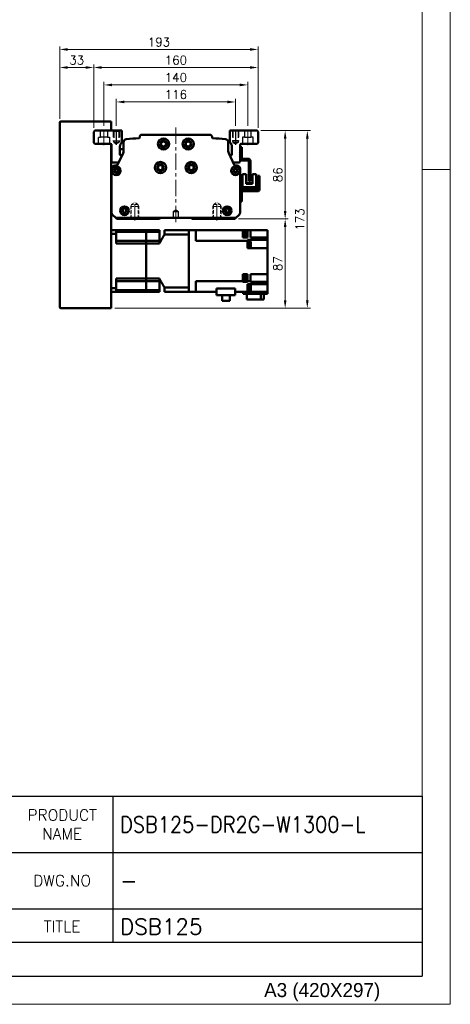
# Model space of a CAD drawing. Header units: millimetres. Extents: x 46891 to 50846, y 6223 to 10155.
# Tile 4 of 5: x 50427 to 50846, y 8529 to 9488. Entities that reach past the tile are written whole.
import ezdxf

# ---------------------------------------------------------------- set-up
doc = ezdxf.new("R2010")
doc.units = ezdxf.units.MM
doc.header["$LTSCALE"] = 0.5
for name, pattern in [('CENTER', [50.8, 31.75, -6.35, 6.35, -6.35]), ('HIDDEN', [9.525, 6.35, -3.175]), ('HIDDENX2', [19.05, 12.7, -6.35])]:
    doc.linetypes.add(name, pattern=pattern)
doc.layers.get('0').update_dxf_attribs({"lineweight": 20})
doc.layers.add('1', color=1, linetype='CENTER', lineweight=13)
doc.layers.add('외형선(ISO)', color=7, linetype='Continuous', lineweight=50)
for name, color, linetype in [('2', 2, 'HIDDENX2'), ('3', 3, 'Continuous'), ('C', 1, 'CENTER')]:
    doc.layers.add(name, color=color, linetype=linetype)
doc.styles.add('ACISOGDT', font='amgdt.shx')
doc.styles.add('DSR TEXT', font='romans.shx', dxfattribs={"bigfont": 'whgtxt.shx'})
doc.styles.get("Standard").update_dxf_attribs({"font": 'romans.shx', "bigfont": 'whgtxt.shx'})
doc.dimstyles.new('DSR', dxfattribs={"dimscale": 2, "dimtxt": 3, "dimasz": 3, "dimexe": 0.5, "dimexo": 0.5, "dimgap": 0.5, "dimtad": 1, "dimdsep": 46, "dimtxsty": 'Standard', "dimcen": 2.5, "dimclrd": 4, "dimclre": 4, "dimclrt": 2, "dimadec": 0, "dimazin": 2, "dimtfac": 1, "dimtmove": 0, "dimatfit": 3, "dimfxl": 0, "dimlwd": -1, "dimlwe": -1, "dimarcsym": 0})

# ---------------------------------------------------------------- blocks, each defined once
blk = doc.blocks.new('A$C13F00394')
at = {"layer": '3'}
for p, q in [((0, 32), (202.32, 32)), ((147.32, 32), (147.32, 6)), ((202.32, 32), (202.32, 0)), ((97.32, 22), (202.32, 22)), ((129.32, 12), (202.32, 12)), ((202.32, 6), (129.32, 6)), ((0, 0), (202.32, 0))]:
    blk.add_line(p, q, dxfattribs=at)
at = {"color": 7, "char_height": 2, "attachment_point": 5, "style": 'DSR TEXT'}
for s, insert in [('PRODUCT\\PNAME', (138.32, 27)), ('DWG.NO', (138.32, 17)), ('TITLE', (138.32, 8.83))]:
    blk.add_mtext(s, dxfattribs=dict(at, insert=insert))
blk = doc.blocks.new('A$C1C1952E1')
at = {"color": 1}
blk.add_lwpolyline([(0, 0), (420, 0), (420, 297), (0, 297)], close=True, dxfattribs=at)
at = {"color": 3}
blk.add_lwpolyline([(5, 5), (415, 5), (415, 292), (5, 292)], close=True, dxfattribs=at)
at = {"color": 7, "style": 'ACISOGDT'}
blk.add_text('A3 (420X297)', height=2.5, dxfattribs=at).set_placement((386.91, 1.28))
blk = doc.blocks.new('t8')
at = {"color": 2, "linetype": 'HIDDEN'}
for p, q in [((-4, 0), (-4, -12)), ((-3.4, -0.6), (-4, 0)), ((3.4, -0.6), (4, 0)), ((4, 0), (4, -12)), ((-3.4, -0.6), (3.4, -0.6)), ((-3.4, -0.6), (-3.4, -14)), ((3.4, -0.6), (3.4, -14)), ((-4, -12), (4, -12)), ((-4, -12), (-3.4, -13.04)), ((-3.4, -14), (3.4, -14)), ((-3.4, -14), (0, -15.96)), ((3.4, -14), (0, -15.96)), ((4, -12), (3.4, -13.04))]:
    blk.add_line(p, q, dxfattribs=at)
at = {"color": 1, "linetype": 'CENTER'}
blk.add_line((0, 1.44), (0, -17.13), dxfattribs=at)
blk = doc.blocks.new('*D108')
at = {"color": 1, "linetype": 'ByBlock'}
for p, q in [((50521.33, 9384.72), (50521.33, 9410.91)), ((50637.33, 9384.72), (50637.33, 9410.91)), ((50629.53, 9407.91), (50529.13, 9407.91))]:
    blk.add_line(p, q, dxfattribs=at)
at = {"color": 1}
for points in [[(50529.13, 9409.22), (50529.13, 9406.61), (50521.33, 9407.91)], [(50629.53, 9409.22), (50629.53, 9406.61), (50637.33, 9407.91)]]:
    blk.add_solid(points, dxfattribs=at)
at = {"layer": 'Defpoints', "color": 0}
for p in [(50521.33, 9407.91), (50521.33, 9381.12), (50637.33, 9381.12)]:
    blk.add_point(p, dxfattribs=at)
at = {"color": 3, "insert": (50579.33, 9415.11), "char_height": 8.4, "attachment_point": 5, "style": 'DSR TEXT'}
blk.add_mtext('116', dxfattribs=at)
blk = doc.blocks.new('*D109')
at = {"color": 1, "linetype": 'ByBlock'}
for p, q in [((50509.33, 9384.56), (50509.33, 9427.49)), ((50649.33, 9384.56), (50649.33, 9427.49)), ((50641.53, 9424.49), (50517.13, 9424.49))]:
    blk.add_line(p, q, dxfattribs=at)
at = {"color": 1}
for points in [[(50517.13, 9425.8), (50517.13, 9423.19), (50509.33, 9424.49)], [(50641.53, 9425.8), (50641.53, 9423.19), (50649.33, 9424.49)]]:
    blk.add_solid(points, dxfattribs=at)
at = {"layer": 'Defpoints', "color": 0}
for p in [(50509.33, 9424.49), (50509.33, 9380.96), (50649.33, 9380.96)]:
    blk.add_point(p, dxfattribs=at)
at = {"color": 3, "insert": (50579.33, 9431.69), "char_height": 8.4, "attachment_point": 5, "style": 'DSR TEXT'}
blk.add_mtext('140', dxfattribs=at)
blk = doc.blocks.new('*D110')
at = {"color": 1, "linetype": 'ByBlock'}
for p, q in [((50499.33, 9382.56), (50499.33, 9444.47)), ((50507.13, 9441.47), (50651.53, 9441.47)), ((50659.33, 9382.56), (50659.33, 9444.47))]:
    blk.add_line(p, q, dxfattribs=at)
at = {"color": 1}
for points in [[(50507.13, 9442.77), (50507.13, 9440.17), (50499.33, 9441.47)], [(50651.53, 9442.77), (50651.53, 9440.17), (50659.33, 9441.47)]]:
    blk.add_solid(points, dxfattribs=at)
at = {"layer": 'Defpoints', "color": 0}
for p in [(50659.33, 9441.47), (50499.33, 9378.96), (50659.33, 9378.96)]:
    blk.add_point(p, dxfattribs=at)
at = {"color": 3, "insert": (50579.33, 9448.67), "char_height": 8.4, "attachment_point": 5, "style": 'DSR TEXT'}
blk.add_mtext('160', dxfattribs=at)
blk = doc.blocks.new('*D111')
at = {"color": 1, "linetype": 'ByBlock'}
for p, q in [((50466.33, 9391.56), (50466.33, 9444.47)), ((50491.53, 9441.47), (50474.13, 9441.47)), ((50499.33, 9382.56), (50499.33, 9444.47))]:
    blk.add_line(p, q, dxfattribs=at)
at = {"color": 1}
for points in [[(50474.13, 9442.77), (50474.13, 9440.17), (50466.33, 9441.47)], [(50491.53, 9442.77), (50491.53, 9440.17), (50499.33, 9441.47)]]:
    blk.add_solid(points, dxfattribs=at)
at = {"layer": 'Defpoints', "color": 0}
for p in [(50466.33, 9441.47), (50466.33, 9387.96), (50499.33, 9378.96)]:
    blk.add_point(p, dxfattribs=at)
at = {"color": 3, "insert": (50482.83, 9448.67), "char_height": 8.4, "attachment_point": 5, "style": 'DSR TEXT'}
blk.add_mtext('33', dxfattribs=at)
blk = doc.blocks.new('*D112')
at = {"color": 1, "linetype": 'ByBlock'}
for p, q in [((50466.33, 9391.56), (50466.33, 9462.06)), ((50474.13, 9459.06), (50651.53, 9459.06)), ((50659.33, 9382.56), (50659.33, 9462.06))]:
    blk.add_line(p, q, dxfattribs=at)
at = {"color": 1}
for points in [[(50474.13, 9460.36), (50474.13, 9457.76), (50466.33, 9459.06)], [(50651.53, 9460.36), (50651.53, 9457.76), (50659.33, 9459.06)]]:
    blk.add_solid(points, dxfattribs=at)
at = {"layer": 'Defpoints', "color": 0}
for p in [(50659.33, 9459.06), (50466.33, 9387.96), (50659.33, 9378.96)]:
    blk.add_point(p, dxfattribs=at)
at = {"color": 3, "insert": (50562.83, 9466.26), "char_height": 8.4, "attachment_point": 5, "style": 'DSR TEXT'}
blk.add_mtext('193', dxfattribs=at)
blk = doc.blocks.new('*D113')
at = {"color": 1, "linetype": 'ByBlock'}
for p, q in [((50661.93, 9379.96), (50688.7, 9379.96)), ((50685.7, 9372.16), (50685.7, 9301.76)), ((50640.43, 9293.96), (50688.7, 9293.96))]:
    blk.add_line(p, q, dxfattribs=at)
at = {"color": 1}
for points in [[(50684.4, 9372.16), (50687, 9372.16), (50685.7, 9379.96)], [(50684.4, 9301.76), (50687, 9301.76), (50685.7, 9293.96)]]:
    blk.add_solid(points, dxfattribs=at)
at = {"layer": 'Defpoints', "color": 0}
for p in [(50658.33, 9379.96), (50636.83, 9293.96), (50685.7, 9293.96)]:
    blk.add_point(p, dxfattribs=at)
at = {"color": 3, "insert": (50678.5, 9336.96), "char_height": 8.4, "attachment_point": 5, "rotation": 90, "style": 'DSR TEXT'}
blk.add_mtext('86', dxfattribs=at)
blk = doc.blocks.new('*D114')
at = {"color": 1, "linetype": 'ByBlock'}
for p, q in [((50640.43, 9293.96), (50688.7, 9293.96)), ((50685.7, 9214.76), (50685.7, 9286.16)), ((50519.93, 9206.96), (50688.7, 9206.96))]:
    blk.add_line(p, q, dxfattribs=at)
at = {"color": 1}
for points in [[(50684.4, 9286.16), (50687, 9286.16), (50685.7, 9293.96)], [(50684.4, 9214.76), (50687, 9214.76), (50685.7, 9206.96)]]:
    blk.add_solid(points, dxfattribs=at)
at = {"layer": 'Defpoints', "color": 0}
for p in [(50636.83, 9293.96), (50685.7, 9293.96), (50516.33, 9206.96)]:
    blk.add_point(p, dxfattribs=at)
at = {"color": 3, "insert": (50678.5, 9250.46), "char_height": 8.4, "attachment_point": 5, "rotation": 90, "style": 'DSR TEXT'}
blk.add_mtext('87', dxfattribs=at)
blk = doc.blocks.new('*D115')
at = {"color": 1, "linetype": 'ByBlock'}
for p, q in [((50661.93, 9379.96), (50710.26, 9379.96)), ((50707.26, 9372.16), (50707.26, 9214.76)), ((50519.93, 9206.96), (50710.26, 9206.96))]:
    blk.add_line(p, q, dxfattribs=at)
at = {"color": 1}
for points in [[(50705.96, 9372.16), (50708.56, 9372.16), (50707.26, 9379.96)], [(50705.96, 9214.76), (50708.56, 9214.76), (50707.26, 9206.96)]]:
    blk.add_solid(points, dxfattribs=at)
at = {"layer": 'Defpoints', "color": 0}
for p in [(50658.33, 9379.96), (50516.33, 9206.96), (50707.26, 9206.96)]:
    blk.add_point(p, dxfattribs=at)
at = {"color": 3, "insert": (50700.06, 9293.46), "char_height": 8.4, "attachment_point": 5, "rotation": 90, "style": 'DSR TEXT'}
blk.add_mtext('173', dxfattribs=at)

msp = doc.modelspace()

# ---------------------------------------------------------------- linework, layer by layer
at = {"color": 1}
msp.add_line((50846.42332, 9342.12212), (50819.04532, 9342.12212), dxfattribs=at)
at = {"layer": '1'}
for p, q in [((50509.33323, 9380.96408), (50509.33323, 9365.96408)), ((50579.33323, 9382.96408), (50579.33323, 9289.96408)), ((50649.33323, 9380.96408), (50649.33323, 9365.96408))]:
    msp.add_line(p, q, dxfattribs=at)
at = {"layer": '2'}
for p, q in [((50506.03323, 9373.46408), (50506.03323, 9379.96408)), ((50512.63323, 9379.96408), (50512.63323, 9373.46408)), ((50518.33323, 9379.96408), (50518.33323, 9369.96408)), ((50518.83323, 9379.46408), (50518.33323, 9379.96408)), ((50518.83323, 9379.46408), (50518.83323, 9368.46408)), ((50518.83323, 9379.46408), (50523.83323, 9379.46408)), ((50523.83323, 9379.46408), (50524.33323, 9379.96408)), ((50523.83323, 9379.46408), (50523.83323, 9368.46408)), ((50524.33323, 9379.96408), (50524.33323, 9369.96408)), ((50634.33323, 9379.96408), (50634.33323, 9369.96408)), ((50634.83323, 9379.46408), (50634.33323, 9379.96408)), ((50634.83323, 9379.46408), (50634.83323, 9368.46408)), ((50639.83323, 9379.46408), (50634.83323, 9379.46408)), ((50639.83323, 9379.46408), (50640.33323, 9379.96408)), ((50639.83323, 9379.46408), (50639.83323, 9368.46408)), ((50640.33323, 9379.96408), (50640.33323, 9369.96408)), ((50646.03323, 9379.96408), (50646.03323, 9373.46408)), ((50652.63323, 9373.46408), (50652.63323, 9379.96408)), ((50504.08323, 9366.96408), (50504.08323, 9373.46408)), ((50504.08323, 9373.46408), (50506.03323, 9373.46408)), ((50512.63323, 9373.46408), (50506.03323, 9373.46408)), ((50512.63323, 9373.46408), (50514.58323, 9373.46408)), ((50514.58323, 9373.46408), (50514.58323, 9366.96408)), ((50518.33323, 9369.96408), (50524.33323, 9369.96408)), ((50518.33323, 9369.96408), (50518.83323, 9369.09805)), ((50524.33323, 9369.96408), (50523.83323, 9369.09805)), ((50640.33323, 9369.96408), (50634.33323, 9369.96408)), ((50634.33323, 9369.96408), (50634.83323, 9369.09805)), ((50640.33323, 9369.96408), (50639.83323, 9369.09805)), ((50646.03323, 9373.46408), (50644.08323, 9373.46408)), ((50644.08323, 9373.46408), (50644.08323, 9366.96408)), ((50646.03323, 9373.46408), (50652.63323, 9373.46408)), ((50654.58323, 9373.46408), (50652.63323, 9373.46408)), ((50654.58323, 9366.96408), (50654.58323, 9373.46408)), ((50518.83323, 9368.46408), (50521.33323, 9367.0207)), ((50518.83323, 9368.46408), (50523.83323, 9368.46408)), ((50523.83323, 9368.46408), (50521.33323, 9367.0207)), ((50639.83323, 9368.46408), (50634.83323, 9368.46408)), ((50634.83323, 9368.46408), (50637.33323, 9367.0207)), ((50639.83323, 9368.46408), (50637.33323, 9367.0207)), ((50579.33323, 9302.46623), (50576.83323, 9300.96408)), ((50576.83323, 9300.96408), (50576.83323, 9294.96408)), ((50581.83323, 9300.96408), (50576.83323, 9300.96408)), ((50576.83323, 9294.96408), (50581.83323, 9294.96408)), ((50581.83323, 9300.96408), (50579.33323, 9302.46623)), ((50581.83323, 9294.96408), (50581.83323, 9300.96408))]:
    msp.add_line(p, q, dxfattribs=at)
at = {"layer": '3'}
for p in [(50819.04532, 8731.59272), (49711.23583, 8556.37352)]:
    msp.add_line(p, (50819.04532, 8556.37352), dxfattribs=at)
at = {"layer": 'C'}
for p, q in [((50521.33323, 9381.11541), (50521.33323, 9366.13583)), ((50637.33323, 9381.11541), (50637.33323, 9366.13583))]:
    msp.add_line(p, q, dxfattribs=at)
at = {"layer": '외형선(ISO)'}
for p, q in [((50466.33323, 9207.96408), (50466.33323, 9387.96408)), ((50467.33323, 9388.96408), (50516.33323, 9388.96408)), ((50499.33323, 9378.96408), (50500.33323, 9379.96408)), ((50500.33323, 9379.96408), (50526.83323, 9379.96408)), ((50516.33323, 9387.96408), (50516.33323, 9388.96408)), ((50516.33323, 9379.96408), (50516.33323, 9387.96408)), ((50526.83323, 9379.96408), (50526.83323, 9368.49289)), ((50631.83323, 9368.49289), (50631.83323, 9379.96408)), ((50631.83323, 9379.96408), (50658.33323, 9379.96408)), ((50658.33323, 9379.96408), (50659.33323, 9378.96408)), ((50499.33323, 9367.96408), (50499.33323, 9378.96408)), ((50544.10582, 9373.17956), (50544.10582, 9373.96408)), ((50546.10582, 9375.96408), (50612.56064, 9375.96408)), ((50614.56064, 9373.96408), (50614.56064, 9373.17956)), ((50659.33323, 9378.96408), (50659.33323, 9367.96408)), ((50500.33323, 9366.96408), (50499.33323, 9367.96408)), ((50515.83323, 9366.96408), (50500.33323, 9366.96408)), ((50516.33323, 9207.96408), (50516.33323, 9366.83011)), ((50516.83323, 9364.96408), (50516.33323, 9364.96408)), ((50516.83323, 9359.46408), (50516.83323, 9365.96408)), ((50524.83323, 9364.49289), (50524.83323, 9356.46408)), ((50524.83323, 9361.96408), (50528.33323, 9361.96408)), ((50528.33323, 9360.06226), (50528.33323, 9368.62656)), ((50630.33323, 9368.62656), (50630.33323, 9360.06226)), ((50633.83323, 9356.46408), (50633.83323, 9364.49289)), ((50641.83323, 9365.96408), (50641.83323, 9359.46408)), ((50641.83323, 9363.96408), (50643.43323, 9363.96408)), ((50658.33323, 9366.96408), (50642.83323, 9366.96408)), ((50643.43323, 9363.96408), (50643.43323, 9352.56408)), ((50659.33323, 9367.96408), (50658.33323, 9366.96408)), ((50517.33323, 9358.96408), (50516.83323, 9359.46408)), ((50516.83323, 9358.46408), (50517.33323, 9358.96408)), ((50516.83323, 9357.46408), (50516.83323, 9358.46408)), ((50517.33323, 9356.96408), (50516.83323, 9357.46408)), ((50516.83323, 9356.46408), (50517.33323, 9356.96408)), ((50516.83323, 9355.46408), (50516.83323, 9356.46408)), ((50517.33323, 9354.96408), (50516.83323, 9355.46408)), ((50516.83323, 9354.46408), (50517.33323, 9354.96408)), ((50516.83323, 9349.96408), (50516.83323, 9354.46408)), ((50522.60135, 9346.54502), (50527.87302, 9357.96697)), ((50525.33323, 9355.96408), (50526.94861, 9355.96408)), ((50630.79343, 9357.96697), (50636.0651, 9346.54502)), ((50631.71784, 9355.96408), (50633.33323, 9355.96408)), ((50641.83323, 9359.46408), (50641.33323, 9358.96408)), ((50641.33323, 9358.96408), (50641.83323, 9358.46408)), ((50641.83323, 9357.46408), (50641.33323, 9356.96408)), ((50641.33323, 9356.96408), (50641.83323, 9356.46408)), ((50641.83323, 9355.46408), (50641.33323, 9354.96408)), ((50641.33323, 9354.96408), (50641.83323, 9354.46408)), ((50641.83323, 9358.46408), (50641.83323, 9359.46408)), ((50641.83323, 9358.46408), (50641.83323, 9357.46408)), ((50641.83323, 9356.46408), (50641.83323, 9357.46408)), ((50641.83323, 9356.46408), (50641.83323, 9355.46408)), ((50641.83323, 9354.46408), (50641.83323, 9355.46408)), ((50641.83323, 9354.46408), (50641.83323, 9349.96408)), ((50643.43323, 9352.56408), (50641.89362, 9352.56408)), ((50649.73323, 9352.56408), (50643.93323, 9352.56408)), ((50643.93323, 9350.96408), (50649.73323, 9350.96408)), ((50516.83323, 9300.20672), (50516.83323, 9342.96408)), ((50522.33323, 9348.96408), (50517.83323, 9348.96408)), ((50519.83323, 9345.96408), (50521.6934, 9345.96408)), ((50566.33323, 9345.39384), (50566.33323, 9342.53432)), ((50592.33323, 9345.39384), (50592.33323, 9342.53432)), ((50640.83323, 9348.96408), (50636.33323, 9348.96408)), ((50636.97306, 9345.96408), (50638.83323, 9345.96408)), ((50641.83323, 9342.96408), (50641.83323, 9300.20672)), ((50650.23323, 9350.46408), (50650.23323, 9330.96408)), ((50651.83323, 9330.96408), (50651.83323, 9350.46408)), ((50644.13319, 9337.4642), (50647.83319, 9337.46421)), ((50644.13322, 9325.0642), (50644.13319, 9337.4642)), ((50647.83319, 9337.46421), (50647.83321, 9328.06421)), ((50653.83319, 9337.46422), (50657.53319, 9337.46423)), ((50653.83321, 9328.06422), (50653.83319, 9337.46422)), ((50657.53319, 9337.46423), (50657.53322, 9325.06423)), ((50659.23318, 9335.96423), (50660.83318, 9335.96424)), ((50659.23318, 9335.96423), (50659.23319, 9332.96423)), ((50659.2332, 9323.06423), (50659.23319, 9332.96423)), ((50660.83319, 9332.96424), (50660.83318, 9335.96424)), ((50660.83319, 9332.96424), (50660.8332, 9322.96424)), ((50643.83321, 9322.5642), (50658.73321, 9322.56423)), ((50644.13322, 9325.0642), (50646.13322, 9325.06421)), ((50644.13322, 9325.0642), (50644.13322, 9322.5642)), ((50646.13322, 9325.06421), (50655.53322, 9325.06423)), ((50653.83321, 9329.06422), (50647.83321, 9329.06421)), ((50647.83321, 9328.76421), (50653.83321, 9328.76422)), ((50653.83321, 9328.06422), (50647.83321, 9328.06421)), ((50650.23323, 9330.96408), (50651.83323, 9330.96408)), ((50655.53322, 9325.06423), (50657.53322, 9325.06423)), ((50657.53322, 9322.56423), (50657.53322, 9325.06423)), ((50516.33323, 9317.96408), (50516.83323, 9317.96408)), ((50643.43321, 9320.4642), (50643.43322, 9313.9642)), ((50643.43323, 9310.9642), (50643.43322, 9313.9642)), ((50658.83321, 9320.96423), (50643.93321, 9320.9642)), ((50643.43323, 9310.9642), (50641.83323, 9310.9642)), ((50520.83323, 9294.96408), (50517.71191, 9298.0854)), ((50521.83323, 9293.96408), (50520.83323, 9294.96408)), ((50637.83323, 9294.96408), (50520.83323, 9294.96408)), ((50563.33323, 9293.96408), (50521.83323, 9293.96408)), ((50564.18678, 9294.81763), (50563.33323, 9293.96408)), ((50595.33323, 9293.96408), (50594.47967, 9294.81763)), ((50636.83323, 9293.96408), (50595.33323, 9293.96408)), ((50637.83323, 9294.96408), (50636.83323, 9293.96408)), ((50640.95455, 9298.0854), (50637.83323, 9294.96408)), ((50516.33323, 9282.96408), (50521.33323, 9282.96408)), ((50516.33323, 9279.42159), (50521.33323, 9279.42159)), ((50521.33323, 9282.96408), (50521.33323, 9279.42159)), ((50550.33323, 9282.96408), (50521.33323, 9282.96408)), ((50521.33323, 9281.25166), (50550.33323, 9281.25166)), ((50521.33323, 9270.0008), (50521.33323, 9279.42159)), ((50550.33323, 9281.25166), (50550.33323, 9282.96408)), ((50550.33323, 9282.96408), (50550.33323, 9281.25166)), ((50550.33323, 9282.96408), (50563.33323, 9282.96408)), ((50550.33323, 9277.71408), (50550.33323, 9281.25166)), ((50550.33323, 9277.71408), (50550.33323, 9281.25166)), ((50550.33323, 9281.25166), (50563.33323, 9281.25166)), ((50550.33323, 9272.71408), (50550.33323, 9277.71408)), ((50550.33323, 9272.71408), (50550.33323, 9277.71408)), ((50563.33323, 9282.96408), (50563.33323, 9281.25166)), ((50563.33323, 9272.71408), (50563.33323, 9281.25166)), ((50568.33323, 9282.96408), (50568.33323, 9278.65941)), ((50568.33323, 9282.96408), (50591.83323, 9282.96408)), ((50568.33323, 9278.65941), (50591.83323, 9278.65941)), ((50591.83323, 9282.96408), (50598.83323, 9282.96408)), ((50591.83323, 9282.96408), (50591.83323, 9282.95961)), ((50591.83323, 9282.95961), (50591.83323, 9278.66463)), ((50591.83323, 9278.66463), (50591.83323, 9278.65941)), ((50591.83323, 9227.26875), (50591.83323, 9278.65941)), ((50591.83323, 9278.46408), (50591.83323, 9227.46408)), ((50598.83323, 9278.46408), (50598.83323, 9282.96408)), ((50598.83323, 9282.96408), (50644.43323, 9282.96408)), ((50598.83323, 9272.52345), (50598.83323, 9278.46408)), ((50644.43323, 9282.999), (50644.43323, 9282.96408)), ((50644.43323, 9282.999), (50645.13323, 9282.999)), ((50644.43323, 9277.4041), (50644.43323, 9282.96408)), ((50644.43323, 9277.4041), (50644.43323, 9275.96408)), ((50644.43323, 9277.099), (50645.13323, 9277.099)), ((50644.43323, 9275.96408), (50648.93323, 9275.96408)), ((50645.13323, 9277.099), (50645.13323, 9282.999)), ((50648.93323, 9282.96408), (50645.13323, 9282.96408)), ((50645.13323, 9282.849), (50647.13323, 9282.849)), ((50645.13323, 9277.249), (50647.13323, 9277.249)), ((50647.13323, 9277.249), (50647.13323, 9282.849)), ((50648.93323, 9282.96408), (50651.93323, 9282.96408)), ((50648.93323, 9282.96408), (50648.93323, 9277.4041)), ((50648.93323, 9275.96408), (50648.93323, 9277.4041)), ((50668.43323, 9282.96408), (50651.93323, 9282.96408)), ((50651.93323, 9277.4041), (50651.93323, 9282.96408)), ((50651.93323, 9277.4041), (50651.93323, 9275.96408)), ((50651.93323, 9275.96408), (50668.43323, 9275.96408)), ((50668.43323, 9279.46408), (50668.43323, 9282.96408)), ((50668.43323, 9279.46408), (50668.43323, 9275.96408)), ((50668.43323, 9275.96408), (50668.43323, 9273.47216)), ((50521.33323, 9272.71408), (50550.33323, 9272.71408)), ((50550.33323, 9270.0008), (50521.33323, 9270.0008)), ((50550.33323, 9270.0008), (50550.33323, 9272.71408)), ((50550.33323, 9272.71408), (50550.33323, 9270.0008)), ((50550.33323, 9272.71408), (50563.33323, 9272.71408)), ((50550.33323, 9235.92735), (50550.33323, 9270.0008)), ((50550.33323, 9235.92735), (50550.33323, 9270.0008)), ((50550.33323, 9270.0008), (50563.33323, 9270.0008)), ((50563.33323, 9272.71408), (50563.33323, 9270.0008)), ((50598.83323, 9272.52345), (50648.93323, 9272.52345)), ((50648.93323, 9273.47216), (50668.43323, 9273.47216)), ((50648.93323, 9273.47216), (50648.93323, 9272.92275)), ((50648.93323, 9272.52345), (50648.93323, 9272.92275)), ((50648.93323, 9272.52345), (50648.93323, 9265.46408)), ((50648.93323, 9272.26004), (50649.43323, 9272.26004)), ((50648.93323, 9266.26004), (50649.43323, 9266.26004)), ((50648.93323, 9265.46408), (50668.43323, 9265.46408)), ((50649.43323, 9266.26004), (50649.43323, 9272.26004)), ((50649.43323, 9272.21004), (50650.13323, 9272.21004)), ((50649.43323, 9266.31004), (50650.13323, 9266.31004)), ((50650.13323, 9266.31004), (50650.13323, 9272.21004)), ((50650.13323, 9272.06004), (50652.13323, 9272.06004)), ((50650.13323, 9266.46004), (50652.13323, 9266.46004)), ((50652.13323, 9266.46004), (50652.13323, 9272.06004)), ((50668.43323, 9268.96408), (50668.43323, 9273.47216)), ((50668.43323, 9268.96408), (50668.43323, 9265.46408)), ((50668.43323, 9240.16408), (50668.43323, 9265.46408)), ((50521.33323, 9226.50657), (50521.33323, 9235.92735)), ((50550.33323, 9235.92735), (50521.33323, 9235.92735)), ((50550.33323, 9233.21408), (50550.33323, 9235.92735)), ((50550.33323, 9235.92735), (50550.33323, 9233.21408)), ((50550.33323, 9235.92735), (50563.33323, 9235.92735)), ((50563.33323, 9235.92735), (50563.33323, 9233.21408)), ((50644.43323, 9240.16408), (50648.93323, 9240.16408)), ((50644.43323, 9236.75386), (50644.43323, 9240.16408)), ((50644.43323, 9239.25133), (50645.13323, 9239.25133)), ((50644.43323, 9236.75386), (50644.43323, 9235.84879)), ((50644.43323, 9233.40471), (50644.43323, 9235.84879)), ((50645.13323, 9233.35133), (50645.13323, 9239.25133)), ((50645.13323, 9239.10133), (50647.13323, 9239.10133)), ((50647.13323, 9233.50133), (50647.13323, 9239.10133)), ((50648.93323, 9240.16408), (50648.93323, 9233.40471)), ((50668.43323, 9240.16408), (50651.93323, 9240.16408)), ((50651.93323, 9233.40471), (50651.93323, 9240.16408)), ((50668.43323, 9240.16408), (50668.43323, 9236.66408)), ((50668.43323, 9232.68546), (50668.43323, 9236.66408)), ((50516.33323, 9226.50657), (50521.33323, 9226.50657)), ((50521.33323, 9233.21408), (50550.33323, 9233.21408)), ((50521.33323, 9226.50657), (50521.33323, 9222.96408)), ((50550.33323, 9228.21408), (50550.33323, 9233.21408)), ((50550.33323, 9228.21408), (50550.33323, 9233.21408)), ((50550.33323, 9233.21408), (50563.33323, 9233.21408)), ((50550.33323, 9224.67649), (50550.33323, 9228.21408)), ((50550.33323, 9224.67649), (50550.33323, 9228.21408)), ((50563.33323, 9233.21408), (50563.33323, 9224.67649)), ((50568.33323, 9227.26875), (50568.33323, 9222.96408)), ((50568.33323, 9227.26875), (50591.83323, 9227.26875)), ((50591.83323, 9227.26875), (50591.83323, 9227.26353)), ((50591.83323, 9227.26353), (50591.83323, 9222.96855)), ((50598.83323, 9233.40471), (50644.43323, 9233.40471)), ((50598.83323, 9233.40471), (50598.83323, 9227.46408)), ((50598.83323, 9222.96408), (50598.83323, 9227.46408)), ((50637.08323, 9226.17541), (50618.73323, 9226.17541)), ((50618.73323, 9226.17541), (50618.73323, 9219.56408)), ((50637.08323, 9219.56408), (50637.08323, 9226.17541)), ((50644.43323, 9233.0054), (50644.43323, 9233.40471)), ((50644.43323, 9233.35133), (50645.13323, 9233.35133)), ((50644.43323, 9233.0054), (50644.43323, 9232.68546)), ((50648.93323, 9232.68546), (50644.43323, 9232.68546)), ((50645.13323, 9233.50133), (50647.13323, 9233.50133)), ((50651.93323, 9233.40471), (50648.93323, 9233.40471)), ((50648.93323, 9233.40471), (50648.93323, 9233.0054)), ((50648.93323, 9232.68546), (50648.93323, 9233.0054)), ((50668.43323, 9230.46408), (50648.93323, 9230.46408)), ((50648.93323, 9230.46408), (50648.93323, 9228.52406)), ((50648.93323, 9229.47537), (50649.43323, 9229.47537)), ((50648.93323, 9222.96408), (50648.93323, 9228.52406)), ((50649.43323, 9223.47537), (50649.43323, 9229.47537)), ((50649.43323, 9229.42537), (50650.13323, 9229.42537)), ((50650.13323, 9223.52537), (50650.13323, 9229.42537)), ((50650.13323, 9229.27537), (50652.13323, 9229.27537)), ((50651.93323, 9233.0054), (50651.93323, 9233.40471)), ((50651.93323, 9233.0054), (50651.93323, 9232.68546)), ((50668.43323, 9232.68546), (50651.93323, 9232.68546)), ((50652.13323, 9223.67537), (50652.13323, 9229.27537)), ((50668.43323, 9232.68546), (50668.43323, 9230.46408)), ((50668.43323, 9230.46408), (50668.43323, 9226.96408)), ((50668.43323, 9222.96408), (50668.43323, 9226.96408)), ((50516.33323, 9222.96408), (50521.33323, 9222.96408)), ((50521.33323, 9224.67649), (50550.33323, 9224.67649)), ((50550.33323, 9222.96408), (50521.33323, 9222.96408)), ((50550.33323, 9222.96408), (50550.33323, 9224.67649)), ((50550.33323, 9224.67649), (50550.33323, 9222.96408)), ((50550.33323, 9224.67649), (50563.33323, 9224.67649)), ((50550.33323, 9222.96408), (50563.33323, 9222.96408)), ((50563.33323, 9224.67649), (50563.33323, 9222.96408)), ((50568.33323, 9222.96408), (50591.83323, 9222.96408)), ((50591.83323, 9222.96855), (50591.83323, 9222.96408)), ((50598.83323, 9222.96408), (50591.83323, 9222.96408)), ((50598.83323, 9222.96408), (50618.73323, 9222.96408)), ((50618.73323, 9219.56408), (50637.08323, 9219.56408)), ((50624.50823, 9214.16408), (50624.50823, 9219.56408)), ((50631.95823, 9214.16408), (50631.95823, 9219.56408)), ((50648.93323, 9222.96408), (50637.08323, 9222.96408)), ((50644.43323, 9222.96408), (50644.43323, 9222.92916)), ((50644.43323, 9222.92916), (50644.93323, 9222.92916)), ((50644.93323, 9222.96408), (50644.93323, 9220.96408)), ((50668.43323, 9220.96408), (50644.93323, 9220.96408)), ((50648.23328, 9215.46408), (50648.23328, 9220.96408)), ((50648.93323, 9223.47537), (50649.43323, 9223.47537)), ((50668.43323, 9222.96408), (50648.93323, 9222.96408)), ((50649.43323, 9223.52537), (50650.13323, 9223.52537)), ((50650.13323, 9223.67537), (50652.13323, 9223.67537)), ((50662.06092, 9215.46408), (50662.06092, 9220.96408)), ((50665.03317, 9215.46408), (50665.03317, 9220.96408)), ((50668.43323, 9220.96408), (50668.43323, 9222.96408)), ((50516.33323, 9206.96408), (50467.33323, 9206.96408)), ((50516.33323, 9206.96408), (50516.33323, 9207.96408)), ((50631.95823, 9214.16408), (50624.50823, 9214.16408)), ((50662.06092, 9215.46408), (50648.23328, 9215.46408)), ((50665.03317, 9215.46408), (50662.06092, 9215.46408))]:
    msp.add_line(p, q, dxfattribs=at)
for centre, radius in [((50567.33323, 9366.96408), 5.5), ((50567.33323, 9366.96408), 3.3), ((50591.33323, 9366.96408), 5.5), ((50591.33323, 9366.96408), 3.3), ((50567.33323, 9366.96408), 2.4585), ((50591.33323, 9366.96408), 2.4585), ((50521.33323, 9340.96408), 4.25), ((50521.33323, 9340.96408), 2.25), ((50564.33323, 9343.96408), 5.5), ((50564.33323, 9343.96408), 3.3), ((50564.33323, 9343.96408), 2.4585), ((50594.33323, 9343.96408), 5.5), ((50594.33323, 9343.96408), 3.3), ((50594.33323, 9343.96408), 2.4585), ((50637.33323, 9340.96408), 4.25), ((50637.33323, 9340.96408), 2.25), ((50529.33323, 9301.96408), 4.25), ((50529.33323, 9301.96408), 2.25), ((50629.33323, 9301.96408), 4.25), ((50629.33323, 9301.96408), 2.25)]:
    msp.add_circle(centre, radius, dxfattribs=at)
for centre, radius, start, end in [((50467.33323, 9387.96408), 1, 90, 180), ((50531.33323, 9368.62656), 3, 95.57599889, 180), ((50579.33323, 8876.96408), 497, 94.11817749, 95.57599889), ((50543.60582, 9373.17956), 0.5, 274.11817763, 0), ((50546.10582, 9373.96408), 2, 90.00000001, 180), ((50612.56064, 9373.96408), 2, 0, 90.00000001), ((50615.06064, 9373.17956), 0.5, 180, 265.88182253), ((50579.33323, 8876.96408), 497, 84.42400113, 85.88182253), ((50627.33323, 9368.62656), 3, 0, 84.42400114), ((50515.83323, 9365.96408), 1, 0, 90), ((50529.83323, 9364.49289), 5, 126.86989765, 180), ((50628.83323, 9364.49289), 5, 0, 53.13010235), ((50642.83323, 9365.96408), 1, 90, 180), ((50525.33323, 9356.46408), 0.5, 180, 270), ((50523.33323, 9360.06226), 5, 335.22485944, 0), ((50635.33323, 9360.06226), 5, 180, 204.77514058), ((50633.33323, 9356.46408), 0.5, 270, 0), ((50643.93323, 9353.06408), 2.1, 180, 193.774147), ((50643.93323, 9353.06408), 2.1, 193.774147, 270), ((50643.93323, 9353.06408), 0.5, 180, 270), ((50649.73323, 9350.46408), 2.1, 0, 90), ((50649.73323, 9350.46408), 0.5, 0, 90), ((50517.83323, 9349.96408), 1, 180, 270), ((50519.83323, 9342.96408), 3, 90.00000001, 180), ((50521.33323, 9340.96408), 1.621, 36.950847, 323.04915397), ((50521.33323, 9340.96408), 1.5, 48.18968484, 311.8103164), ((50521.6934, 9346.96408), 1, 270.00000001, 335.22485944), ((50522.33323, 9345.96408), 3, 65.22491108, 90), ((50522.73323, 9342.52933), 0.6, 259.96251962, 324.85511582), ((50521.33323, 9340.96408), 1.621, 323.04915084, 36.95084491), ((50636.33323, 9345.96408), 3, 90, 114.775192), ((50635.93323, 9342.52933), 0.6, 215.14488717, 280.03748127), ((50637.33323, 9340.96408), 1.621, 216.950847, 143.04915388), ((50636.97306, 9346.96408), 1, 204.77514058, 270.00000001), ((50637.33323, 9340.96408), 1.5, 228.18968484, 131.8103164), ((50638.83323, 9342.96408), 3, 0, 90.00000001), ((50640.83323, 9349.96408), 1, 270, 0), ((50522.73323, 9339.39883), 0.6, 35.14488278, 100.03748085), ((50635.93323, 9339.39883), 0.6, 79.96251962, 144.85511372), ((50643.83321, 9320.5642), 2, 90.00011094, 179.75458606), ((50658.7332, 9323.06423), 0.5, 270.00011094, 0.00011094), ((50658.8332, 9322.96423), 2, 270.00011094, 0.00011094), ((50643.93321, 9320.4642), 0.5, 90.00011094, 180.00011094), ((50529.33323, 9301.96408), 1.621, 129.96149723, 50.03850277), ((50529.33323, 9301.96408), 1.6, 134.4153086, 45.5846914), ((50527.86353, 9303.46408), 0.5, 328.99692459, 55.46536904), ((50530.80292, 9303.46408), 0.5, 124.5346268, 211.00307541), ((50629.33323, 9301.96408), 1.621, 129.96149723, 50.03850277), ((50629.33323, 9301.96408), 1.6, 134.4153086, 45.5846914), ((50627.86353, 9303.46408), 0.5, 328.99692458, 55.46537103), ((50630.80292, 9303.46408), 0.5, 124.53462481, 211.00307541), ((50519.83323, 9300.20672), 3, 180, 225.00000001), ((50564.54033, 9294.46408), 0.5, 90, 135), ((50594.12612, 9294.46408), 0.5, 45, 90), ((50638.83323, 9300.20672), 3, 315.00000001, 0), ((50467.33323, 9207.96408), 1, 180, 270)]:
    msp.add_arc(centre, radius, start, end, dxfattribs=at)
for points, knots in [([(50522.62865, 9341.93851), (50522.58301, 9341.94659), (50522.53503, 9341.96076), (50522.43206, 9342.00667), (50522.37804, 9342.04203), (50522.33323, 9342.08211)], [0.04726078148, 0.04726078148, 0.04726078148, 0.04726078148, 0.06188557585, 0.06188557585, 0.07992218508, 0.07992218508, 0.07992218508, 0.07992218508]), ([(50636.33323, 9342.08211), (50636.28842, 9342.04203), (50636.23439, 9342.00667), (50636.13142, 9341.96076), (50636.08344, 9341.94659), (50636.0378, 9341.93851)], [0.07992218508, 0.07992218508, 0.07992218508, 0.07992218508, 0.09795879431, 0.09795879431, 0.11258358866, 0.11258358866, 0.11258358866, 0.11258358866]), ([(50522.33323, 9339.84604), (50522.37804, 9339.88613), (50522.43206, 9339.92149), (50522.53503, 9339.9674), (50522.58301, 9339.98157), (50522.62865, 9339.98965)], [0.07992218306, 0.07992218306, 0.07992218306, 0.07992218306, 0.09795879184, 0.09795879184, 0.11258358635, 0.11258358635, 0.11258358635, 0.11258358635]), ([(50636.0378, 9339.98965), (50636.08344, 9339.98157), (50636.13142, 9339.9674), (50636.23439, 9339.92149), (50636.28842, 9339.88613), (50636.33323, 9339.84604)], [0.04726078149, 0.04726078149, 0.04726078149, 0.04726078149, 0.06188557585, 0.06188557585, 0.07992218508, 0.07992218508, 0.07992218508, 0.07992218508])]:
    msp.add_open_spline(points, degree=3, knots=knots, dxfattribs=at)
for points in [[(50528.2921, 9303.20654), (50528.27001, 9303.16978), (50528.24287, 9303.13575), (50528.21346, 9303.10694)], [(50530.45299, 9303.10694), (50530.42359, 9303.13575), (50530.39644, 9303.16978), (50530.37435, 9303.20654)], [(50628.2921, 9303.20654), (50628.27001, 9303.16978), (50628.24287, 9303.13575), (50628.21346, 9303.10694)], [(50630.45299, 9303.10694), (50630.42359, 9303.13575), (50630.39644, 9303.16978), (50630.37435, 9303.20654)]]:
    msp.add_open_spline(points, degree=3, dxfattribs=at)
for points, weights in [([(50563.33323, 9270.0008), (50565.32666, 9274.03759), (50568.33323, 9278.65941)], [1.45736434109, 1.41367336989, 1.35251798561]), ([(50568.33323, 9227.26875), (50565.32666, 9231.89057), (50563.33323, 9235.92735)], [1.35251798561, 1.41367336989, 1.45736434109])]:
    msp.add_rational_spline(points, weights, degree=2, dxfattribs=at)

# ---------------------------------------------------------------- block references
at = {"xscale": 5.4756, "yscale": 5.4756, "zscale": 5.4756}
for name, p in [('A$C1C1952E1', (48546.67132, 8528.99552)), ('A$C13F00394', (49711.23583, 8556.37352))]:
    msp.add_blockref(name, p, dxfattribs=at)
at = {"rotation": 180}
msp.add_blockref('t8', (50539.33323, 9293.96408), dxfattribs=at)
at = {"xscale": -1, "rotation": 180}
msp.add_blockref('t8', (50619.33323, 9293.96408), dxfattribs=at)

# ---------------------------------------------------------------- texts
at = {"color": 2, "style": 'DSR TEXT', "width": 0.9}
msp.add_text('DSB125-DR2G-W1300-L', height=15.33168, dxfattribs=at).set_placement((50525.06344, 8696.44843))
at = {"color": 2, "style": 'DSR TEXT'}
for s, p in [('-', (50525.06344, 8641.69243)), ('DSB125', (50525.06344, 8596.93115))]:
    msp.add_text(s, height=15.33168, dxfattribs=at).set_placement(p)

# ---------------------------------------------------------------- dimensions: what is measured, and where the dimension line sits
for base, p1, p2, angle, picture, middle in [((50659.33323, 9459.06317), (50466.33323, 9387.96408), (50659.33323, 9378.96408), 180, '*D112', (50562.83323, 9466.26317)), ((50466.33323, 9441.46812), (50499.33323, 9378.96408), (50466.33323, 9387.96408), 180, '*D111', (50482.83323, 9448.66812)), ((50659.33323, 9441.46812), (50499.33323, 9378.96408), (50659.33323, 9378.96408), 180, '*D110', (50579.33323, 9448.66812)), ((50509.33323, 9424.49497), (50649.33323, 9380.96408), (50509.33323, 9380.96408), 180, '*D109', (50579.33323, 9431.69497)), ((50521.33323, 9407.91493), (50637.33323, 9381.11541), (50521.33323, 9381.11541), 180, '*D108', (50579.33323, 9415.11493)), ((50707.2636, 9206.96408), (50658.33323, 9379.96408), (50516.33323, 9206.96408), 90, '*D115', (50700.0636, 9293.46408)), ((50685.6983, 9293.96408), (50658.33323, 9379.96408), (50636.83323, 9293.96408), 90, '*D113', (50678.4983, 9336.96408)), ((50685.6983, 9293.96408), (50516.33323, 9206.96408), (50636.83323, 9293.96408), 90, '*D114', (50678.4983, 9250.46408))]:
    dim = msp.add_linear_dim(base=base, p1=p1, p2=p2, angle=angle, dimstyle='DSR', override={"dimscale": 3, "dimtxt": 2.8, "dimasz": 2.600136, "dimexe": 1, "dimexo": 1.2, "dimgap": 1, "dimdec": 4, "dimtxsty": 'DSR TEXT', "dimclrd": 1, "dimclre": 1, "dimclrt": 3, "dimtdec": 4, "dimtix": 1})
    dim.commit()
    dim.dimension.update_dxf_attribs({"geometry": picture, "text_midpoint": middle})

doc.saveas('drawing.dxf')
